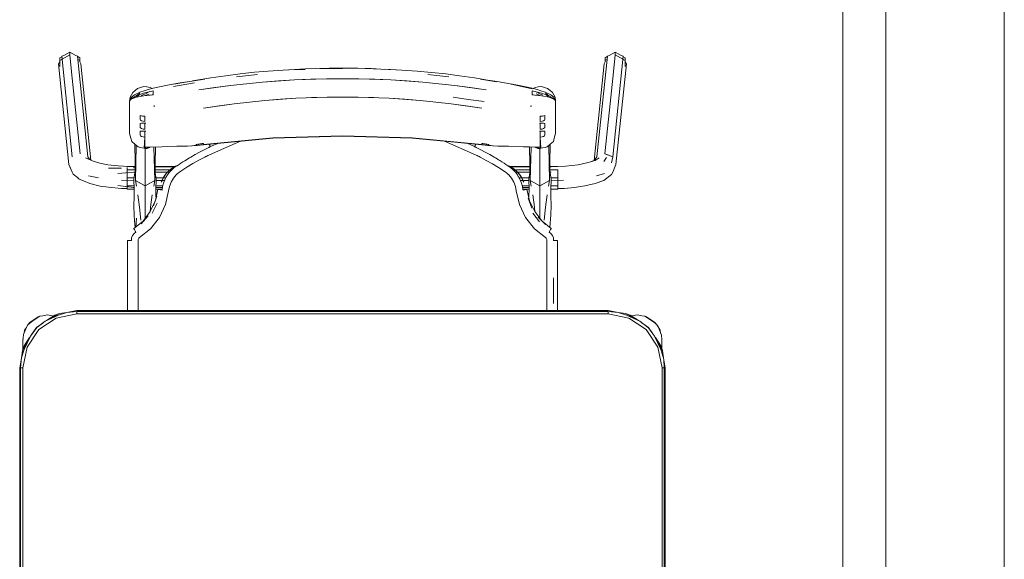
# Model space of a CAD drawing. Header units: millimetres. Extents: x 321 to 585, y -277 to 9.
# Tile 136 of 256: x 395.26 to 397.09, y -204.72 to -203.72. Entities that reach past the tile are written whole.
import ezdxf

# ---------------------------------------------------------------- set-up
doc = ezdxf.new("R2010")
doc.units = ezdxf.units.MM
doc.header["$MEASUREMENT"] = 0
for name, color, linetype, lineweight in [('IFC-Elemento de mobília-Contorno', 152, 'Continuous', 5), ('IFC-Laje-Contorno', 134, 'Continuous', 5), ('IFC-Viga-Contorno', 66, 'Continuous', 5)]:
    doc.layers.add(name, color=color, linetype=linetype, lineweight=lineweight)

msp = doc.modelspace()

# ---------------------------------------------------------------- linework, layer by layer
at = {"layer": 'IFC-Elemento de mobília-Contorno', "color": 7, "lineweight": 5}
for p, q in [((395.3322, -203.7911), (395.351, -203.7806)), ((395.3322, -203.7859), (395.3359, -203.7839)), ((395.3322, -203.7911), (395.3322, -203.7859)), ((395.3359, -203.7839), (395.3362, -203.7831)), ((395.3362, -203.7831), (395.34, -203.7816)), ((395.3362, -203.7831), (395.3556, -203.97)), ((395.34, -203.7816), (395.351, -203.7754)), ((395.351, -203.7806), (395.351, -203.7754)), ((395.351, -203.7754), (395.362, -203.7816)), ((395.351, -203.7806), (395.3512, -203.7807)), ((395.3512, -203.7807), (395.3557, -203.8239)), ((395.362, -203.7816), (395.3655, -203.7829)), ((395.3655, -203.7829), (395.3848, -203.9698)), ((395.3655, -203.7829), (395.3658, -203.7837)), ((395.3658, -203.7837), (395.3699, -203.7859)), ((395.3661, -203.789), (395.3699, -203.7911)), ((395.3699, -203.7932), (395.3699, -203.7859)), ((395.3699, -203.7911), (395.3699, -203.7859)), ((396.3309, -203.9698), (396.3503, -203.7829)), ((396.3459, -203.7859), (396.3499, -203.7837)), ((396.3459, -203.7911), (396.3459, -203.7859)), ((396.3459, -203.7911), (396.3496, -203.789)), ((396.3499, -203.7837), (396.3503, -203.7829)), ((396.3503, -203.7829), (396.3537, -203.7816)), ((396.3537, -203.7816), (396.3647, -203.7754)), ((396.3601, -203.8239), (396.3645, -203.7807)), ((396.3602, -203.97), (396.3795, -203.7831)), ((396.3645, -203.7807), (396.3647, -203.7806)), ((396.3647, -203.7806), (396.3647, -203.7754)), ((396.3647, -203.7754), (396.3758, -203.7816)), ((396.3647, -203.7806), (396.3836, -203.7911)), ((396.3758, -203.7816), (396.3795, -203.7831)), ((396.3795, -203.7831), (396.3798, -203.7839)), ((396.3798, -203.7839), (396.3836, -203.7859)), ((396.3836, -203.7926), (396.3836, -203.7859)), ((396.3836, -203.7911), (396.3836, -203.7859)), ((395.3302, -203.7973), (395.3322, -203.7926)), ((395.3302, -203.7973), (395.3495, -203.9842)), ((395.3322, -203.802), (395.3322, -203.7911)), ((395.3699, -203.7932), (395.3699, -203.7911)), ((395.3699, -203.7932), (395.3715, -203.7971)), ((395.3715, -203.7971), (395.3901, -203.9761)), ((395.7478, -203.8086), (395.7892, -203.8062)), ((395.7589, -203.8085), (395.7886, -203.8076)), ((395.7892, -203.8062), (395.8082, -203.8057)), ((395.8082, -203.8057), (395.833, -203.805)), ((395.816, -203.8057), (395.8581, -203.8057)), ((395.833, -203.805), (395.8581, -203.8049)), ((395.8581, -203.8049), (395.8863, -203.8051)), ((395.8863, -203.8051), (395.9118, -203.8057)), ((395.9002, -203.8057), (395.929, -203.8067)), ((395.9118, -203.8057), (395.929, -203.8067)), ((395.929, -203.8067), (395.9572, -203.8085)), ((395.9365, -203.8072), (395.9684, -203.8086)), ((396.3256, -203.9764), (396.3442, -203.7971)), ((396.3442, -203.7971), (396.3459, -203.7932)), ((396.3459, -203.7932), (396.3459, -203.7911)), ((396.3662, -203.9842), (396.3856, -203.7973)), ((396.3836, -203.802), (396.3836, -203.7911)), ((396.3836, -203.7926), (396.3856, -203.7973)), ((395.3557, -203.8239), (395.3605, -203.8706)), ((395.5732, -203.8298), (395.6018, -203.8253)), ((395.5793, -203.8288), (395.6131, -203.8232)), ((395.6131, -203.8232), (395.6409, -203.8191)), ((395.6409, -203.8191), (395.6676, -203.8157)), ((395.6606, -203.8212), (395.6999, -203.817)), ((395.6676, -203.8157), (395.6944, -203.8128)), ((395.6944, -203.8128), (395.7195, -203.8107)), ((395.7195, -203.8107), (395.7478, -203.8086)), ((395.7685, -203.8268), (395.8282, -203.8247)), ((395.7685, -203.8268), (395.7983, -203.8257)), ((395.7983, -203.8257), (395.8282, -203.8247)), ((395.8282, -203.8247), (395.888, -203.8247)), ((395.888, -203.8247), (395.9477, -203.8268)), ((395.888, -203.8247), (395.9178, -203.8257)), ((395.9178, -203.8257), (395.9477, -203.8268)), ((395.9684, -203.8086), (395.9967, -203.8107)), ((395.9967, -203.8107), (396.0233, -203.813)), ((396.0163, -203.817), (396.0556, -203.8212)), ((396.0233, -203.813), (396.05, -203.8159)), ((396.05, -203.8159), (396.0752, -203.8191)), ((396.0752, -203.8191), (396.103, -203.8232)), ((396.103, -203.8232), (396.1242, -203.8267)), ((396.1143, -203.8253), (396.144, -203.8307)), ((396.1143, -203.8253), (396.1454, -203.8297)), ((396.3552, -203.8706), (396.3601, -203.8239)), ((395.4726, -203.8465), (395.4771, -203.8427)), ((395.4771, -203.8427), (395.4827, -203.841)), ((395.4827, -203.841), (395.4884, -203.8394)), ((395.4884, -203.8394), (395.4943, -203.8401)), ((395.4943, -203.8401), (395.5002, -203.8408)), ((395.4966, -203.8448), (395.5057, -203.8425)), ((395.5002, -203.8408), (395.5039, -203.8429)), ((395.5057, -203.8425), (395.5326, -203.837)), ((395.5326, -203.837), (395.5563, -203.8324)), ((395.544, -203.8393), (395.5826, -203.8324)), ((395.5446, -203.8349), (395.5732, -203.8298)), ((395.5563, -203.8324), (395.5732, -203.8298)), ((395.591, -203.8454), (395.6497, -203.8371)), ((395.591, -203.8454), (395.6209, -203.8412)), ((395.6209, -203.8412), (395.6497, -203.8371)), ((395.6497, -203.8371), (395.7089, -203.8309)), ((395.6497, -203.8371), (395.6793, -203.834)), ((395.6793, -203.834), (395.7089, -203.8309)), ((395.7089, -203.8309), (395.7685, -203.8268)), ((395.7089, -203.8309), (395.7387, -203.8288)), ((395.7387, -203.8288), (395.7685, -203.8268)), ((395.9477, -203.8268), (396.0072, -203.8309)), ((395.9477, -203.8268), (395.9774, -203.8288)), ((395.9774, -203.8288), (396.0072, -203.8309)), ((396.0072, -203.8309), (396.0664, -203.8371)), ((396.0072, -203.8309), (396.0368, -203.834)), ((396.0368, -203.834), (396.0664, -203.8371)), ((396.0664, -203.8371), (396.1252, -203.8454)), ((396.0664, -203.8371), (396.0953, -203.8412)), ((396.0953, -203.8412), (396.1252, -203.8454)), ((396.1454, -203.8297), (396.1629, -203.8331)), ((396.1629, -203.8331), (396.1867, -203.8375)), ((396.1715, -203.8349), (396.2107, -203.8433)), ((396.1867, -203.8375), (396.2105, -203.8425)), ((396.2105, -203.8425), (396.2195, -203.8448)), ((396.2123, -203.8429), (396.216, -203.8408)), ((396.216, -203.8408), (396.2219, -203.8401)), ((396.2219, -203.8401), (396.2278, -203.8394)), ((396.2278, -203.8394), (396.2334, -203.8411)), ((396.2334, -203.8411), (396.2391, -203.8427)), ((396.2391, -203.8427), (396.2436, -203.8465)), ((395.4621, -203.8662), (395.4632, -203.8591)), ((395.4621, -203.8662), (395.4651, -203.8593)), ((395.4621, -203.8662), (395.4652, -203.8617)), ((395.4632, -203.8591), (395.4656, -203.8547)), ((395.4638, -203.8641), (395.4652, -203.8624)), ((395.4651, -203.8593), (395.4712, -203.8547)), ((395.4652, -203.8617), (395.4745, -203.8565)), ((395.4652, -203.8624), (395.4743, -203.859)), ((395.4656, -203.8547), (395.468, -203.8503)), ((395.4664, -203.861), (395.4694, -203.8608)), ((395.468, -203.8503), (395.4726, -203.8465)), ((395.4707, -203.8603), (395.4723, -203.858)), ((395.4712, -203.8547), (395.4814, -203.8498)), ((395.4743, -203.859), (395.4884, -203.8564)), ((395.4745, -203.8565), (395.481, -203.8514)), ((395.4745, -203.8565), (395.4882, -203.8515)), ((395.4752, -203.8588), (395.476, -203.8578)), ((395.476, -203.8578), (395.4799, -203.8546)), ((395.4814, -203.8498), (395.4895, -203.8471)), ((395.4836, -203.8572), (395.4858, -203.8552)), ((395.4858, -203.8552), (395.4928, -203.852)), ((395.4882, -203.8515), (395.5057, -203.847)), ((395.4884, -203.8564), (395.5057, -203.8548)), ((395.4895, -203.8471), (395.4966, -203.8448)), ((395.4913, -203.8561), (395.4984, -203.8532)), ((395.4928, -203.852), (395.4997, -203.8486)), ((395.5022, -203.8551), (395.5057, -203.8541)), ((395.5043, -203.8545), (395.5051, -203.8548)), ((395.5057, -203.849), (395.5057, -203.847)), ((395.5057, -203.8509), (395.5057, -203.849)), ((395.5057, -203.8528), (395.5057, -203.8509)), ((395.5057, -203.8548), (395.5057, -203.8528)), ((395.7136, -203.865), (395.7713, -203.8609)), ((395.7425, -203.8629), (395.7713, -203.8609)), ((395.7713, -203.8609), (395.8291, -203.8588)), ((395.8002, -203.8598), (395.8291, -203.8588)), ((395.8291, -203.8588), (395.887, -203.8588)), ((395.887, -203.8588), (395.9449, -203.8609)), ((395.887, -203.8588), (395.9159, -203.8598)), ((395.9449, -203.8609), (396.0025, -203.865)), ((395.9449, -203.8609), (395.9737, -203.8629)), ((396.0633, -203.8591), (396.0917, -203.8631)), ((396.0633, -203.8591), (396.0914, -203.8631)), ((396.2104, -203.849), (396.2104, -203.847)), ((396.2104, -203.847), (396.2279, -203.8515)), ((396.2104, -203.8509), (396.2104, -203.849)), ((396.2104, -203.8528), (396.2104, -203.8509)), ((396.2104, -203.8548), (396.2104, -203.8528)), ((396.2104, -203.8541), (396.2139, -203.8551)), ((396.2104, -203.8548), (396.2278, -203.8564)), ((396.2107, -203.8548), (396.2116, -203.8544)), ((396.2165, -203.8486), (396.2234, -203.8521)), ((396.2177, -203.8531), (396.2248, -203.8561)), ((396.2195, -203.8448), (396.2266, -203.8471)), ((396.2234, -203.8521), (396.2303, -203.8552)), ((396.2266, -203.8471), (396.2347, -203.8498)), ((396.2278, -203.8564), (396.2418, -203.859)), ((396.2279, -203.8515), (396.2417, -203.8565)), ((396.2347, -203.8498), (396.2449, -203.8547)), ((396.2352, -203.8514), (396.2417, -203.8565)), ((396.2356, -203.8543), (396.24, -203.8578)), ((396.24, -203.8578), (396.2407, -203.8588)), ((396.2417, -203.8565), (396.2509, -203.8617)), ((396.2418, -203.859), (396.2509, -203.8624)), ((396.2436, -203.8465), (396.2481, -203.8503)), ((396.2436, -203.858), (396.245, -203.8601)), ((396.2449, -203.8547), (396.2508, -203.8591)), ((396.2469, -203.8609), (396.2496, -203.861)), ((396.2481, -203.8503), (396.2505, -203.8546)), ((396.2505, -203.8546), (396.2529, -203.8589)), ((396.2508, -203.8591), (396.2541, -203.8661)), ((396.2509, -203.8617), (396.2541, -203.8661)), ((396.2509, -203.8624), (396.2524, -203.8641)), ((396.2529, -203.8589), (396.2541, -203.8661)), ((395.3605, -203.8706), (395.3654, -203.9173)), ((395.4621, -203.8662), (395.4638, -203.8641)), ((395.4621, -203.8812), (395.4621, -203.8662)), ((395.5076, -203.8747), (395.5078, -203.8757)), ((395.5076, -203.8747), (395.508, -203.8769)), ((395.5078, -203.8757), (395.508, -203.8769)), ((395.5994, -203.8792), (395.6563, -203.8711)), ((395.5994, -203.8792), (395.6286, -203.8751)), ((395.6286, -203.8751), (395.6563, -203.8711)), ((395.6563, -203.8711), (395.7136, -203.865)), ((395.6563, -203.8711), (395.685, -203.868)), ((395.685, -203.868), (395.7136, -203.865)), ((395.7136, -203.865), (395.7425, -203.8629)), ((395.9737, -203.8629), (396.0025, -203.865)), ((396.0025, -203.865), (396.0312, -203.8681)), ((396.0312, -203.8681), (396.0598, -203.8711)), ((396.0598, -203.8711), (396.1167, -203.8792)), ((396.0598, -203.8711), (396.0875, -203.8751)), ((396.0875, -203.8751), (396.1167, -203.8792)), ((396.0914, -203.8631), (396.1211, -203.8673)), ((396.0917, -203.8631), (396.1211, -203.8673)), ((396.2081, -203.8769), (396.2085, -203.8747)), ((396.2081, -203.8769), (396.2083, -203.8757)), ((396.2083, -203.8757), (396.2085, -203.8747)), ((396.2524, -203.8641), (396.2541, -203.8661)), ((396.2541, -203.8812), (396.2541, -203.8661)), ((396.3504, -203.9173), (396.3552, -203.8706)), ((395.4621, -203.8962), (395.4621, -203.8812)), ((395.4621, -203.9113), (395.4621, -203.8962)), ((395.4821, -203.893), (395.4841, -203.8936)), ((395.4821, -203.8949), (395.4821, -203.893)), ((395.4821, -203.8969), (395.4821, -203.8949)), ((395.4821, -203.8988), (395.4821, -203.8969)), ((395.4821, -203.9007), (395.4821, -203.8988)), ((395.4841, -203.8936), (395.4863, -203.894)), ((395.4863, -203.894), (395.4884, -203.8943)), ((395.4884, -203.8943), (395.4905, -203.8944)), ((395.4905, -203.8968), (395.4905, -203.8944)), ((395.4905, -203.8992), (395.4905, -203.8968)), ((395.4905, -203.9017), (395.4905, -203.8992)), ((396.2256, -203.8944), (396.2277, -203.8943)), ((396.2256, -203.8968), (396.2256, -203.8944)), ((396.2256, -203.8992), (396.2256, -203.8968)), ((396.2256, -203.9017), (396.2256, -203.8992)), ((396.2277, -203.8943), (396.2299, -203.894)), ((396.2299, -203.894), (396.232, -203.8936)), ((396.232, -203.8936), (396.2341, -203.893)), ((396.2341, -203.8949), (396.2341, -203.893)), ((396.2341, -203.8969), (396.2341, -203.8949)), ((396.2341, -203.8988), (396.2341, -203.8969)), ((396.2341, -203.9007), (396.2341, -203.8988)), ((396.2541, -203.8962), (396.2541, -203.8812)), ((396.2541, -203.9112), (396.2541, -203.8962)), ((395.3654, -203.9173), (395.3702, -203.9641)), ((395.4621, -203.9263), (395.4621, -203.9113)), ((395.4821, -203.9007), (395.4827, -203.9016)), ((395.4821, -203.9082), (395.4827, -203.9077)), ((395.4821, -203.91), (395.4821, -203.9082)), ((395.4821, -203.9117), (395.4821, -203.91)), ((395.4821, -203.9135), (395.4821, -203.9117)), ((395.4821, -203.9153), (395.4821, -203.9135)), ((395.4821, -203.9153), (395.4827, -203.9162)), ((395.4827, -203.9016), (395.4845, -203.9027)), ((395.4827, -203.9077), (395.4845, -203.9075)), ((395.4827, -203.9162), (395.4845, -203.9173)), ((395.4845, -203.9027), (395.4872, -203.9036)), ((395.4845, -203.9075), (395.4872, -203.9075)), ((395.4845, -203.9173), (395.4872, -203.9182)), ((395.4872, -203.9036), (395.4905, -203.9041)), ((395.4872, -203.9075), (395.4905, -203.9075)), ((395.4905, -203.9041), (395.4905, -203.9017)), ((395.4905, -203.9103), (395.4905, -203.9075)), ((395.4905, -203.9131), (395.4905, -203.9103)), ((395.4905, -203.9159), (395.4905, -203.9131)), ((395.4905, -203.9187), (395.4905, -203.9159)), ((395.4909, -203.9075), (395.4921, -203.9075)), ((395.4909, -203.9075), (395.4921, -203.9075)), ((395.4913, -203.9075), (395.4921, -203.9075)), ((395.4917, -203.9075), (395.4921, -203.9075)), ((396.2241, -203.9075), (396.2249, -203.9075)), ((396.2241, -203.9075), (396.2244, -203.9075)), ((396.2241, -203.9075), (396.2252, -203.9075)), ((396.2241, -203.9075), (396.2249, -203.9075)), ((396.2256, -203.9041), (396.2256, -203.9017)), ((396.2256, -203.9041), (396.229, -203.9036)), ((396.2256, -203.9103), (396.2256, -203.9075)), ((396.2256, -203.9075), (396.229, -203.9075)), ((396.2256, -203.9131), (396.2256, -203.9103)), ((396.2256, -203.9159), (396.2256, -203.9131)), ((396.2256, -203.9187), (396.2256, -203.9159)), ((396.229, -203.9036), (396.2317, -203.9027)), ((396.229, -203.9075), (396.2317, -203.9075)), ((396.229, -203.9182), (396.2317, -203.9173)), ((396.2317, -203.9027), (396.2334, -203.9016)), ((396.2317, -203.9075), (396.2334, -203.9077)), ((396.2317, -203.9173), (396.2334, -203.9162)), ((396.2334, -203.9016), (396.2341, -203.9007)), ((396.2334, -203.9077), (396.2341, -203.9082)), ((396.2334, -203.9162), (396.2341, -203.9153)), ((396.2341, -203.91), (396.2341, -203.9082)), ((396.2341, -203.9117), (396.2341, -203.91)), ((396.2341, -203.9135), (396.2341, -203.9117)), ((396.2341, -203.9153), (396.2341, -203.9135)), ((396.2541, -203.9263), (396.2541, -203.9112)), ((396.3455, -203.9641), (396.3504, -203.9173)), ((395.4621, -203.9263), (395.4646, -203.9349)), ((395.4646, -203.9349), (395.4664, -203.9411)), ((395.4821, -203.9228), (395.4827, -203.9222)), ((395.4821, -203.9245), (395.4821, -203.9228)), ((395.4821, -203.9263), (395.4821, -203.9245)), ((395.4821, -203.9281), (395.4821, -203.9263)), ((395.4821, -203.9298), (395.4821, -203.9281)), ((395.4821, -203.9298), (395.4827, -203.9307)), ((395.4827, -203.9222), (395.4845, -203.9221)), ((395.4827, -203.9307), (395.4845, -203.9318)), ((395.4845, -203.9221), (395.4872, -203.9221)), ((395.4845, -203.9318), (395.4872, -203.9328)), ((395.4872, -203.9182), (395.4905, -203.9187)), ((395.4872, -203.9221), (395.4905, -203.9221)), ((395.4872, -203.9328), (395.4905, -203.9332)), ((395.4895, -203.9536), (395.4905, -203.9332)), ((395.4905, -203.9249), (395.4905, -203.9221)), ((395.4905, -203.9276), (395.4905, -203.9249)), ((395.4905, -203.9304), (395.4905, -203.9276)), ((395.4905, -203.9332), (395.4905, -203.9304)), ((395.4905, -203.9516), (395.4905, -203.9332)), ((395.4909, -203.922), (395.491, -203.922)), ((395.4913, -203.922), (395.4921, -203.922)), ((395.4913, -203.922), (395.4921, -203.922)), ((395.4917, -203.922), (395.4921, -203.922)), ((395.5994, -203.9468), (395.7285, -203.9348)), ((395.6639, -203.9412), (395.7285, -203.9352)), ((395.7285, -203.9348), (395.8581, -203.9307)), ((395.7285, -203.9352), (395.7933, -203.9332)), ((395.7933, -203.9332), (395.8581, -203.9312)), ((395.8581, -203.9307), (395.9877, -203.9348)), ((395.8581, -203.9312), (395.9229, -203.9332)), ((395.9229, -203.9332), (395.9877, -203.9352)), ((395.9877, -203.9348), (396.1167, -203.9468)), ((395.9877, -203.9352), (396.0666, -203.9426)), ((396.2241, -203.922), (396.2244, -203.922)), ((396.2241, -203.922), (396.2249, -203.922)), ((396.2241, -203.922), (396.2248, -203.922)), ((396.2256, -203.9187), (396.229, -203.9182)), ((396.2256, -203.9249), (396.2256, -203.9221)), ((396.2256, -203.9221), (396.229, -203.9221)), ((396.2256, -203.9276), (396.2256, -203.9249)), ((396.2256, -203.9304), (396.2256, -203.9276)), ((396.2256, -203.9332), (396.2256, -203.9304)), ((396.2256, -203.9332), (396.229, -203.9328)), ((396.2256, -203.9516), (396.2256, -203.9332)), ((396.2256, -203.9332), (396.2266, -203.9536)), ((396.229, -203.9221), (396.2317, -203.9221)), ((396.229, -203.9328), (396.2317, -203.9318)), ((396.2317, -203.9221), (396.2334, -203.9222)), ((396.2317, -203.9318), (396.2334, -203.9307)), ((396.2334, -203.9222), (396.2341, -203.9228)), ((396.2334, -203.9307), (396.2341, -203.9298)), ((396.2341, -203.9245), (396.2341, -203.9228)), ((396.2341, -203.9263), (396.2341, -203.9245)), ((396.2341, -203.9281), (396.2341, -203.9263)), ((396.2341, -203.9298), (396.2341, -203.9281)), ((396.2498, -203.9411), (396.2516, -203.9349)), ((396.2516, -203.9349), (396.2541, -203.9263)), ((395.4664, -203.9411), (395.4722, -203.9463)), ((395.4716, -203.9458), (395.4729, -204.0138)), ((395.4722, -203.9463), (395.478, -203.9515)), ((395.4729, -204.0138), (395.4746, -203.9485)), ((395.478, -203.9515), (395.4818, -203.9522)), ((395.4818, -203.9522), (395.4857, -203.9529)), ((395.4857, -203.9529), (395.4895, -203.9536)), ((395.4895, -203.9536), (395.4905, -203.9538)), ((395.4905, -203.9516), (395.4943, -203.952)), ((395.4905, -203.9516), (395.4915, -203.9517)), ((395.4905, -203.9538), (395.4915, -203.954)), ((395.4909, -203.9567), (395.4909, -203.9539)), ((395.4915, -203.9517), (395.4924, -203.9518)), ((395.4915, -203.954), (395.4924, -203.9542)), ((395.4924, -203.9518), (395.4933, -203.9519)), ((395.4924, -203.9542), (395.4934, -203.9544)), ((395.4933, -203.9519), (395.4943, -203.952)), ((395.4934, -203.9544), (395.4942, -203.9541)), ((395.4942, -203.9541), (395.495, -203.9538)), ((395.4943, -203.952), (395.498, -203.9519)), ((395.4943, -203.952), (395.4952, -203.952)), ((395.495, -203.9538), (395.4953, -203.9536)), ((395.4952, -203.952), (395.4957, -203.952)), ((395.4953, -203.9536), (395.4957, -203.9535)), ((395.4957, -203.952), (395.4961, -203.952)), ((395.4957, -203.9535), (395.4961, -203.9533)), ((395.4961, -203.952), (395.4966, -203.952)), ((395.4961, -203.9533), (395.4965, -203.9532)), ((395.4965, -203.9532), (395.4969, -203.9531)), ((395.4966, -203.952), (395.497, -203.952)), ((395.4969, -203.9531), (395.4973, -203.9529)), ((395.497, -203.952), (395.4975, -203.952)), ((395.4973, -203.9529), (395.4977, -203.9528)), ((395.4977, -203.9528), (395.498, -203.9526)), ((395.498, -203.9519), (395.5218, -203.9513)), ((395.498, -203.9526), (395.4984, -203.9525)), ((395.4984, -203.9525), (395.4988, -203.9523)), ((395.4988, -203.9523), (395.4992, -203.9522)), ((395.4992, -203.9522), (395.4996, -203.952)), ((395.4996, -203.952), (395.4998, -203.9519)), ((395.5072, -203.9517), (395.5088, -204.0138)), ((395.5088, -204.0138), (395.51, -203.9516)), ((395.5218, -203.9513), (395.5499, -203.9501)), ((395.5499, -203.9501), (395.5529, -203.9498)), ((395.5529, -203.9498), (395.557, -203.95)), ((395.557, -203.95), (395.5611, -203.95)), ((395.5611, -203.95), (395.5653, -203.95)), ((395.5653, -203.95), (395.5696, -203.95)), ((395.5695, -203.9501), (395.5879, -203.9486)), ((395.5695, -203.95), (395.5695, -203.9501)), ((395.5695, -203.9501), (395.5696, -203.95)), ((395.5779, -203.9492), (395.5861, -203.9482)), ((395.5779, -203.9492), (395.5862, -203.9484)), ((395.5861, -203.9476), (395.5865, -203.9471)), ((395.5861, -203.9477), (395.5861, -203.9476)), ((395.5861, -203.9479), (395.5861, -203.9477)), ((395.5861, -203.948), (395.5861, -203.9479)), ((395.5861, -203.9482), (395.5861, -203.948)), ((395.5862, -203.9484), (395.5868, -203.9486)), ((395.5865, -203.9471), (395.5875, -203.9467)), ((395.5868, -203.9486), (395.5879, -203.9486)), ((395.5875, -203.9467), (395.5892, -203.9462)), ((395.5879, -203.9486), (395.5894, -203.9484)), ((395.5892, -203.9462), (395.5911, -203.946)), ((395.5894, -203.9484), (395.5911, -203.9483)), ((395.5911, -203.946), (395.5932, -203.9457)), ((395.5911, -203.9483), (395.5931, -203.948)), ((395.5931, -203.948), (395.5952, -203.9478)), ((395.5932, -203.9457), (395.5952, -203.9455)), ((395.5952, -203.9455), (395.5973, -203.9452)), ((395.5952, -203.9478), (395.5973, -203.9475)), ((395.5973, -203.9452), (395.5994, -203.945)), ((395.5973, -203.9475), (395.5994, -203.9473)), ((395.5989, -203.945), (395.5994, -203.9473)), ((395.5989, -203.945), (395.5994, -203.9473)), ((395.5994, -203.9473), (395.6639, -203.9412)), ((395.5994, -203.9454), (395.5994, -203.945)), ((395.5994, -203.9459), (395.5994, -203.9454)), ((395.5994, -203.9464), (395.5994, -203.9459)), ((395.5994, -203.9468), (395.5994, -203.9464)), ((395.6007, -203.9568), (395.6092, -203.9526)), ((395.6092, -203.9526), (395.61, -203.9521)), ((395.6092, -203.9666), (395.6386, -203.9537)), ((395.6097, -203.9463), (395.61, -203.9469)), ((395.61, -203.9469), (395.6112, -203.9493)), ((395.61, -203.9521), (395.6108, -203.9517)), ((395.6101, -203.9463), (395.6112, -203.9483)), ((395.6108, -203.9517), (395.6116, -203.9513)), ((395.6112, -203.9483), (395.6125, -203.9509)), ((395.6112, -203.9493), (395.6116, -203.9491)), ((395.6112, -203.9493), (395.6116, -203.9491)), ((395.6112, -203.9493), (395.6121, -203.9511)), ((395.6116, -203.9513), (395.6125, -203.9509)), ((395.6125, -203.9509), (395.626, -203.9448)), ((395.6125, -203.9509), (395.6259, -203.9448)), ((395.6386, -203.9537), (395.6681, -203.9409)), ((395.6681, -203.9409), (395.6684, -203.9408)), ((396.0472, -203.9408), (396.1066, -203.9666)), ((396.0666, -203.9426), (396.1168, -203.9473)), ((396.0897, -203.9447), (396.1033, -203.9509)), ((396.0897, -203.9447), (396.1033, -203.9509)), ((396.1033, -203.9509), (396.1046, -203.9483)), ((396.1033, -203.9509), (396.1041, -203.9513)), ((396.1036, -203.9511), (396.1046, -203.9493)), ((396.1041, -203.9513), (396.1049, -203.9517)), ((396.1042, -203.9491), (396.1046, -203.9493)), ((396.1042, -203.9491), (396.1046, -203.9493)), ((396.1046, -203.9483), (396.1056, -203.9462)), ((396.1046, -203.9493), (396.1058, -203.9469)), ((396.1049, -203.9517), (396.1058, -203.9521)), ((396.1058, -203.9469), (396.106, -203.9463)), ((396.1058, -203.9521), (396.1066, -203.9526)), ((396.1066, -203.9526), (396.115, -203.9568)), ((396.1167, -203.9454), (396.1167, -203.945)), ((396.1167, -203.945), (396.1188, -203.9452)), ((396.1167, -203.9459), (396.1167, -203.9454)), ((396.1167, -203.9464), (396.1167, -203.9459)), ((396.1167, -203.9468), (396.1167, -203.9464)), ((396.1168, -203.9473), (396.1189, -203.9475)), ((396.1188, -203.9452), (396.1209, -203.9455)), ((396.1189, -203.9475), (396.1209, -203.9478)), ((396.1209, -203.9455), (396.123, -203.9457)), ((396.1209, -203.9478), (396.123, -203.948)), ((396.123, -203.9457), (396.1251, -203.946)), ((396.123, -203.948), (396.1251, -203.9483)), ((396.1251, -203.946), (396.127, -203.9462)), ((396.1251, -203.9483), (396.1267, -203.9484)), ((396.1267, -203.9484), (396.1282, -203.9486)), ((396.127, -203.9462), (396.1286, -203.9467)), ((396.1282, -203.9486), (396.1467, -203.9501)), ((396.1282, -203.9486), (396.1293, -203.9486)), ((396.1286, -203.9467), (396.1297, -203.9471)), ((396.1293, -203.9486), (396.13, -203.9484)), ((396.1297, -203.9471), (396.1301, -203.9476)), ((396.13, -203.9484), (396.1382, -203.9492)), ((396.1301, -203.9477), (396.1301, -203.9476)), ((396.1301, -203.9479), (396.1301, -203.9477)), ((396.1301, -203.948), (396.1301, -203.9479)), ((396.1301, -203.9482), (396.1301, -203.948)), ((396.1301, -203.9482), (396.1382, -203.9492)), ((396.1465, -203.95), (396.1467, -203.9501)), ((396.1465, -203.95), (396.1508, -203.95)), ((396.1467, -203.9501), (396.1467, -203.95)), ((396.1508, -203.95), (396.155, -203.95)), ((396.155, -203.95), (396.1592, -203.95)), ((396.1592, -203.95), (396.1632, -203.9498)), ((396.1632, -203.9498), (396.1662, -203.9501)), ((396.1662, -203.9501), (396.1944, -203.9513)), ((396.1944, -203.9513), (396.2143, -203.9517)), ((396.1944, -203.9513), (396.2056, -203.9514)), ((396.1944, -203.9513), (396.2256, -203.9516)), ((396.2056, -203.9514), (396.2057, -203.9514)), ((396.2056, -203.9514), (396.2256, -203.9516)), ((396.2056, -203.9514), (396.2213, -203.952)), ((396.2057, -203.9515), (396.2069, -204.0138)), ((396.2069, -204.0138), (396.2085, -203.9516)), ((396.2159, -203.9518), (396.216, -203.9518)), ((396.216, -203.9518), (396.2165, -203.952)), ((396.2163, -203.9518), (396.2165, -203.952)), ((396.2165, -203.9518), (396.2165, -203.952)), ((396.2165, -203.952), (396.2169, -203.9522)), ((396.2166, -203.9518), (396.2169, -203.9522)), ((396.2168, -203.9518), (396.2169, -203.9522)), ((396.2168, -203.9518), (396.2173, -203.9523)), ((396.2169, -203.9522), (396.2173, -203.9523)), ((396.2173, -203.9523), (396.2173, -203.9519)), ((396.2173, -203.9523), (396.2177, -203.9525)), ((396.2177, -203.9525), (396.2181, -203.9526)), ((396.2179, -203.9519), (396.2185, -203.9528)), ((396.2181, -203.9526), (396.2185, -203.9528)), ((396.2185, -203.9519), (396.2185, -203.9528)), ((396.2185, -203.9528), (396.2189, -203.9529)), ((396.2189, -203.9529), (396.2193, -203.9531)), ((396.2193, -203.9531), (396.2196, -203.9532)), ((396.2196, -203.9532), (396.22, -203.9533)), ((396.22, -203.9533), (396.2204, -203.9535)), ((396.2204, -203.9535), (396.2208, -203.9536)), ((396.2205, -203.952), (396.2208, -203.952)), ((396.2208, -203.952), (396.2213, -203.952)), ((396.2208, -203.9536), (396.2212, -203.9538)), ((396.2212, -203.9538), (396.2216, -203.9539)), ((396.2213, -203.952), (396.2235, -203.9519)), ((396.2213, -203.952), (396.2219, -203.952)), ((396.2216, -203.9539), (396.222, -203.9541)), ((396.2219, -203.952), (396.2224, -203.9519)), ((396.222, -203.9541), (396.2224, -203.9542)), ((396.2224, -203.9519), (396.2229, -203.9519)), ((396.2224, -203.9542), (396.2227, -203.9544)), ((396.2229, -203.9519), (396.2235, -203.9519)), ((396.2232, -203.9543), (396.2237, -203.9542)), ((396.2235, -203.9519), (396.2256, -203.9516)), ((396.2235, -203.9519), (396.224, -203.9518)), ((396.2237, -203.9542), (396.2247, -203.954)), ((396.224, -203.9518), (396.2245, -203.9517)), ((396.2245, -203.9517), (396.2256, -203.9516)), ((396.2247, -203.954), (396.2256, -203.9538)), ((396.2249, -203.9567), (396.2249, -203.954)), ((396.2256, -203.9538), (396.2266, -203.9536)), ((396.2266, -203.9536), (396.2305, -203.9529)), ((396.2305, -203.9529), (396.2343, -203.9522)), ((396.2343, -203.9522), (396.2382, -203.9515)), ((396.2382, -203.9515), (396.244, -203.9463)), ((396.2412, -203.9488), (396.2428, -204.0138)), ((396.2428, -204.0138), (396.2441, -203.9462)), ((396.244, -203.9463), (396.2498, -203.9411)), ((395.38, -203.9714), (395.3944, -203.9781)), ((395.3848, -203.9698), (395.3884, -203.9751)), ((395.4909, -203.9903), (395.4909, -203.9567)), ((395.5705, -203.9736), (395.5732, -203.972)), ((395.5732, -203.972), (395.5759, -203.9704)), ((395.5759, -203.9704), (395.5841, -203.9657)), ((395.5841, -203.9657), (395.5924, -203.9612)), ((395.591, -203.9762), (395.6019, -203.9703)), ((395.5924, -203.9612), (395.6007, -203.9568)), ((395.6019, -203.9703), (395.6037, -203.9694)), ((395.6037, -203.9694), (395.6056, -203.9684)), ((395.6056, -203.9684), (395.6074, -203.9675)), ((395.6074, -203.9675), (395.6092, -203.9666)), ((396.1066, -203.9666), (396.1084, -203.9675)), ((396.1084, -203.9675), (396.1102, -203.9684)), ((396.1102, -203.9684), (396.112, -203.9694)), ((396.112, -203.9694), (396.1138, -203.9703)), ((396.1138, -203.9703), (396.1252, -203.9765)), ((396.115, -203.9568), (396.1233, -203.9612)), ((396.1233, -203.9612), (396.1316, -203.9657)), ((396.1316, -203.9657), (396.1398, -203.9704)), ((396.1398, -203.9704), (396.1425, -203.972)), ((396.1425, -203.972), (396.1452, -203.9736)), ((396.2227, -203.9544), (396.2232, -203.9543)), ((396.2249, -203.9903), (396.2249, -203.9567)), ((396.3257, -203.9764), (396.3309, -203.9698)), ((396.3277, -203.9764), (396.3352, -203.972)), ((396.3438, -203.9787), (396.3486, -203.9709)), ((396.3455, -203.9641), (396.3602, -203.97)), ((396.3455, -203.9641), (396.3529, -203.967)), ((396.3582, -203.9807), (396.3602, -203.97)), ((395.3495, -203.9842), (395.3524, -203.9901)), ((395.3495, -203.9842), (395.3556, -203.9983)), ((395.3855, -203.9729), (395.3892, -203.9757)), ((395.3944, -203.9781), (395.4066, -203.9818)), ((395.4066, -203.9818), (395.422, -203.9848)), ((395.422, -203.9848), (395.441, -203.9868)), ((395.4227, -203.9912), (395.4468, -203.9906)), ((395.441, -203.9868), (395.4702, -203.9887)), ((395.4579, -203.9879), (395.4579, -203.9877)), ((395.4579, -203.9877), (395.4724, -203.9877)), ((395.4579, -203.994), (395.4579, -203.9898)), ((395.4702, -203.9908), (395.4702, -203.9887)), ((395.4702, -203.9887), (395.4725, -203.9887)), ((395.4909, -204.0239), (395.4909, -203.9903)), ((395.5093, -203.9877), (395.5468, -203.9877)), ((395.5093, -203.9887), (395.5451, -203.9887)), ((395.5395, -203.9923), (395.5443, -203.9892)), ((395.5406, -203.9914), (395.5443, -203.9892)), ((395.5408, -203.994), (395.5453, -203.9899)), ((395.5436, -203.9896), (395.5446, -203.989)), ((395.5443, -203.9892), (395.5505, -203.9862)), ((395.5443, -203.9892), (395.5475, -203.9873)), ((395.5453, -203.9899), (395.5503, -203.9863)), ((395.5453, -203.9887), (395.547, -203.9887)), ((395.5473, -203.9877), (395.5484, -203.9877)), ((395.5475, -203.9873), (395.5509, -203.9859)), ((395.5503, -203.9863), (395.554, -203.9839)), ((395.554, -203.9839), (395.5577, -203.9816)), ((395.5571, -203.9967), (395.5686, -203.9893)), ((395.5577, -203.9816), (395.5614, -203.9793)), ((395.5614, -203.9793), (395.5651, -203.977)), ((395.5651, -203.977), (395.5678, -203.9753)), ((395.5678, -203.9753), (395.5705, -203.9736)), ((395.5686, -203.9893), (395.5799, -203.9825)), ((395.5799, -203.9825), (395.591, -203.9762)), ((396.1252, -203.9765), (396.1365, -203.9829)), ((396.1365, -203.9829), (396.1476, -203.9897)), ((396.1452, -203.9736), (396.1479, -203.9753)), ((396.1476, -203.9897), (396.1587, -203.9967)), ((396.1479, -203.9753), (396.1506, -203.9769)), ((396.1506, -203.9769), (396.1543, -203.9793)), ((396.1543, -203.9793), (396.1581, -203.9816)), ((396.1581, -203.9816), (396.1618, -203.9839)), ((396.1618, -203.9839), (396.1655, -203.9863)), ((396.1648, -203.9859), (396.1682, -203.9873)), ((396.1654, -203.9863), (396.1715, -203.9892)), ((396.1654, -203.9863), (396.1704, -203.9899)), ((396.1673, -203.9877), (396.1683, -203.9877)), ((396.1682, -203.9873), (396.1715, -203.9892)), ((396.1687, -203.9887), (396.1704, -203.9887)), ((396.1689, -203.9877), (396.2064, -203.9877)), ((396.1704, -203.9899), (396.175, -203.994)), ((396.1706, -203.9887), (396.2065, -203.9887)), ((396.1712, -203.9891), (396.1722, -203.9896)), ((396.1715, -203.9892), (396.1762, -203.9923)), ((396.1715, -203.9892), (396.1751, -203.9914)), ((396.2249, -204.0239), (396.2249, -203.9903)), ((396.2433, -203.9877), (396.2579, -203.9877)), ((396.2433, -203.9887), (396.2456, -203.9887)), ((396.2456, -203.9887), (396.2722, -203.987)), ((396.2579, -203.9879), (396.2579, -203.9877)), ((396.2722, -203.987), (396.2958, -203.9844)), ((396.2958, -203.9844), (396.3148, -203.9805)), ((396.3148, -203.9805), (396.3277, -203.9764)), ((396.3203, -203.9788), (396.3257, -203.9764)), ((396.3602, -203.9983), (396.3662, -203.9842)), ((396.3634, -203.9901), (396.3662, -203.9842)), ((395.3556, -203.9983), (395.3571, -204.0019)), ((395.3571, -204.0019), (395.3651, -204.0085)), ((395.3651, -204.0085), (395.3687, -204.0112)), ((395.3859, -204.0053), (395.4041, -204.009)), ((395.4404, -204.0011), (395.4702, -203.9982)), ((395.4579, -203.994), (395.4726, -203.994)), ((395.4579, -204.0089), (395.4579, -203.994)), ((395.4579, -204.0089), (395.4706, -204.0089)), ((395.4579, -204.0237), (395.4579, -204.0089)), ((395.4702, -204.0114), (395.4726, -203.9957)), ((395.4702, -203.9982), (395.4722, -203.9982)), ((395.5091, -203.9957), (395.5116, -204.0114)), ((395.5092, -203.994), (395.5374, -203.994)), ((395.5095, -203.9982), (395.5327, -203.9982)), ((395.5112, -204.0089), (395.5247, -204.0089)), ((395.524, -204.0103), (395.5258, -204.0071)), ((395.5244, -204.0095), (395.5258, -204.0071)), ((395.5248, -204.0089), (395.5295, -204.0089)), ((395.5251, -204.0084), (395.5282, -204.0037)), ((395.5258, -204.0071), (395.5278, -204.0041)), ((395.5275, -204.0128), (395.5304, -204.0071)), ((395.5278, -204.0041), (395.5313, -203.9997)), ((395.5278, -204.0041), (395.5289, -204.0026)), ((395.5289, -204.0026), (395.5313, -203.9997)), ((395.5304, -204.0009), (395.5326, -203.9984)), ((395.5304, -204.0071), (395.531, -204.0062)), ((395.531, -204.0062), (395.5316, -204.0052)), ((395.5313, -203.9997), (395.5353, -203.9958)), ((395.5313, -203.9997), (395.5344, -203.9965)), ((395.5316, -204.0052), (395.5322, -204.0043)), ((395.5322, -204.0043), (395.5329, -204.0034)), ((395.5328, -203.9982), (395.5368, -203.9982)), ((395.5329, -204.0034), (395.5366, -203.9985)), ((395.5344, -203.9965), (395.5406, -203.9914)), ((395.5352, -203.9958), (395.5395, -203.9923)), ((395.5366, -203.9985), (395.5408, -203.994)), ((395.5375, -203.994), (395.5408, -203.994)), ((395.5436, -204.0097), (395.5489, -204.0033)), ((395.5489, -204.0033), (395.5508, -204.0015)), ((395.5508, -204.0015), (395.5528, -203.9998)), ((395.5528, -203.9998), (395.5549, -203.9982)), ((395.5549, -203.9982), (395.5571, -203.9967)), ((396.1587, -203.9967), (396.1609, -203.9982)), ((396.1608, -203.9982), (396.1629, -203.9998)), ((396.1629, -203.9998), (396.1649, -204.0015)), ((396.1649, -204.0015), (396.1668, -204.0033)), ((396.1668, -204.0033), (396.1722, -204.0097)), ((396.175, -203.994), (396.1783, -203.994)), ((396.175, -203.994), (396.1792, -203.9985)), ((396.1751, -203.9914), (396.1814, -203.9965)), ((396.1762, -203.9923), (396.1805, -203.9958)), ((396.1783, -203.994), (396.2066, -203.994)), ((396.1789, -203.9982), (396.1829, -203.9982)), ((396.1792, -203.9985), (396.1829, -204.0034)), ((396.1804, -203.9957), (396.1844, -203.9997)), ((396.1814, -203.9965), (396.1844, -203.9997)), ((396.1829, -204.0034), (396.1835, -204.0043)), ((396.183, -203.9982), (396.2062, -203.9982)), ((396.1832, -203.9985), (396.1853, -204.0009)), ((396.1835, -204.0043), (396.1841, -204.0052)), ((396.1841, -204.0052), (396.1847, -204.0062)), ((396.1844, -203.9997), (396.1869, -204.0026)), ((396.1844, -203.9997), (396.1879, -204.0041)), ((396.1847, -204.0062), (396.1853, -204.0071)), ((396.1853, -204.0071), (396.1882, -204.0128)), ((396.1862, -204.0089), (396.1909, -204.0089)), ((396.1869, -204.0026), (396.1879, -204.0041)), ((396.1876, -204.0037), (396.1907, -204.0084)), ((396.1879, -204.0041), (396.1899, -204.0071)), ((396.1899, -204.0071), (396.1914, -204.0095)), ((396.1899, -204.0071), (396.1917, -204.0103)), ((396.191, -204.0089), (396.2046, -204.0089)), ((396.2042, -204.0114), (396.2066, -203.9957)), ((396.2431, -203.9957), (396.2456, -204.0114)), ((396.2432, -203.994), (396.2579, -203.994)), ((396.2435, -203.9982), (396.2456, -203.9982)), ((396.2452, -204.0089), (396.2579, -204.0089)), ((396.2579, -203.994), (396.2579, -203.9937)), ((396.2579, -204.0089), (396.2579, -203.994)), ((396.2579, -204.0237), (396.2579, -204.0089)), ((396.3298, -204.0053), (396.3448, -204.0008)), ((396.3438, -204.0135), (396.3582, -204.0027)), ((396.3582, -204.0027), (396.3602, -203.9983)), ((395.3687, -204.0112), (395.3762, -204.0146)), ((395.3762, -204.0146), (395.3884, -204.0192)), ((395.3884, -204.0192), (395.4077, -204.0241)), ((395.4077, -204.0241), (395.4227, -204.026)), ((395.4227, -204.026), (395.4468, -204.0287)), ((395.4404, -204.0231), (395.4702, -204.0266)), ((395.447, -204.0134), (395.4702, -204.0139)), ((395.4579, -204.0237), (395.4705, -204.0237)), ((395.4579, -204.0297), (395.4579, -204.0237)), ((395.4702, -204.0114), (395.4706, -204.0303)), ((395.4702, -204.0139), (395.4702, -204.0139)), ((395.4702, -204.0266), (395.4705, -204.0266)), ((395.4702, -204.0276), (395.4702, -204.0266)), ((395.4702, -204.0276), (395.4702, -204.0266)), ((395.4729, -204.0138), (395.4747, -204.0244)), ((395.4729, -204.0138), (395.4909, -204.0239)), ((395.4729, -204.0138), (395.4819, -204.0188)), ((395.4819, -204.0188), (395.4909, -204.0239)), ((395.4909, -204.0239), (395.5088, -204.0138)), ((395.4909, -204.0239), (395.4998, -204.0188)), ((395.4909, -204.0346), (395.4909, -204.0239)), ((395.4998, -204.0188), (395.5088, -204.0138)), ((395.5071, -204.0244), (395.5088, -204.0138)), ((395.5111, -204.0303), (395.5116, -204.0114)), ((395.5112, -204.0266), (395.5232, -204.0266)), ((395.5113, -204.0237), (395.5238, -204.0237)), ((395.5115, -204.0139), (395.5223, -204.0139)), ((395.5211, -204.0169), (395.5224, -204.0135)), ((395.5211, -204.0169), (395.5224, -204.0135)), ((395.5211, -204.0168), (395.5213, -204.0162)), ((395.5211, -204.0169), (395.5211, -204.0168)), ((395.5211, -204.0169), (395.5211, -204.0169)), ((395.5213, -204.0164), (395.5241, -204.0102)), ((395.5224, -204.0135), (395.5244, -204.0095)), ((395.5224, -204.0135), (395.524, -204.0103)), ((395.5224, -204.0139), (395.5271, -204.0139)), ((395.5224, -204.0315), (395.5234, -204.0251)), ((395.5234, -204.0251), (395.5252, -204.0189)), ((395.5252, -204.0189), (395.5275, -204.0128)), ((395.5347, -204.0329), (395.5364, -204.0247)), ((395.5364, -204.0247), (395.5393, -204.0169)), ((395.5393, -204.0169), (395.5436, -204.0097)), ((396.1722, -204.0097), (396.1764, -204.0169)), ((396.1764, -204.0169), (396.1794, -204.0247)), ((396.1794, -204.0247), (396.181, -204.0329)), ((396.1882, -204.0128), (396.1906, -204.0189)), ((396.1887, -204.0139), (396.1934, -204.0139)), ((396.1906, -204.0189), (396.1923, -204.0251)), ((396.1914, -204.0095), (396.1933, -204.0135)), ((396.1917, -204.0102), (396.1945, -204.0164)), ((396.1917, -204.0103), (396.1933, -204.0135)), ((396.1919, -204.0237), (396.2045, -204.0237)), ((396.1923, -204.0251), (396.1934, -204.0314)), ((396.1925, -204.0266), (396.2045, -204.0266)), ((396.1933, -204.0135), (396.1947, -204.0169)), ((396.1933, -204.0135), (396.1947, -204.0169)), ((396.1935, -204.0139), (396.2042, -204.0139)), ((396.1944, -204.0161), (396.1947, -204.0168)), ((396.1947, -204.0169), (396.1947, -204.0168)), ((396.1947, -204.0169), (396.1947, -204.0169)), ((396.2042, -204.0114), (396.2046, -204.0303)), ((396.2069, -204.0138), (396.2087, -204.0244)), ((396.2069, -204.0138), (396.2249, -204.0239)), ((396.2069, -204.0138), (396.2159, -204.0188)), ((396.2165, -204.0192), (396.2249, -204.0239)), ((396.2249, -204.0239), (396.2428, -204.0138)), ((396.2249, -204.0239), (396.2338, -204.0188)), ((396.2249, -204.0346), (396.2249, -204.0239)), ((396.2411, -204.0244), (396.2428, -204.0138)), ((396.2451, -204.0303), (396.2456, -204.0114)), ((396.2452, -204.0266), (396.2456, -204.0266)), ((396.2453, -204.0237), (396.2579, -204.0237)), ((396.2455, -204.0139), (396.2456, -204.0139)), ((396.2456, -204.0139), (396.2687, -204.0134)), ((396.2579, -204.0297), (396.2579, -204.0237)), ((396.27, -204.0284), (396.2893, -204.027)), ((396.2893, -204.027), (396.3081, -204.0238)), ((396.3081, -204.0238), (396.3275, -204.0193)), ((396.3275, -204.0193), (396.3438, -204.0135)), ((395.4468, -204.0287), (395.4579, -204.0287)), ((395.4579, -204.0297), (395.4706, -204.0297)), ((395.4702, -204.0612), (395.4705, -204.0427)), ((395.4705, -204.0427), (395.4706, -204.0303)), ((395.4775, -204.0407), (395.4805, -204.0635)), ((395.4909, -204.0537), (395.4909, -204.0346)), ((395.5012, -204.0635), (395.5043, -204.0407)), ((395.5068, -204.0611), (395.5128, -204.0432)), ((395.5102, -204.0511), (395.5149, -204.03)), ((395.5111, -204.0297), (395.5227, -204.0297)), ((395.5111, -204.0303), (395.5112, -204.0427)), ((395.5112, -204.0427), (395.5113, -204.0462)), ((395.5149, -204.03), (395.5155, -204.0303)), ((395.5155, -204.0303), (395.5171, -204.0307)), ((395.5171, -204.0307), (395.5195, -204.0311)), ((395.5195, -204.0311), (395.5224, -204.0315)), ((395.5289, -204.0586), (395.5347, -204.0329)), ((396.181, -204.0329), (396.1869, -204.0586)), ((396.1931, -204.0297), (396.2046, -204.0297)), ((396.1934, -204.0314), (396.1962, -204.0311)), ((396.1962, -204.0311), (396.1986, -204.0307)), ((396.1986, -204.0307), (396.2003, -204.0303)), ((396.2003, -204.0303), (396.2008, -204.03)), ((396.2008, -204.03), (396.2057, -204.0515)), ((396.2045, -204.0427), (396.2046, -204.0303)), ((396.2045, -204.0461), (396.2045, -204.0427)), ((396.2115, -204.0407), (396.2145, -204.0635)), ((396.2249, -204.0537), (396.2249, -204.0346)), ((396.2352, -204.0635), (396.2383, -204.0407)), ((396.2451, -204.0297), (396.2579, -204.0297)), ((396.2451, -204.0303), (396.2452, -204.0427)), ((396.2452, -204.0427), (396.2455, -204.0602)), ((396.2579, -204.0286), (396.27, -204.0284)), ((396.2579, -204.0297), (396.2579, -204.0286)), ((395.4702, -204.0612), (395.4704, -204.0777)), ((395.4805, -204.0635), (395.4829, -204.0877)), ((395.4909, -204.0789), (395.4909, -204.0537)), ((395.5004, -204.0719), (395.5012, -204.0635)), ((395.5006, -204.0716), (395.5099, -204.052)), ((395.5043, -204.0742), (395.5133, -204.0558)), ((395.5175, -204.0825), (395.5289, -204.0586)), ((396.1869, -204.0586), (396.1982, -204.0825)), ((396.2027, -204.0465), (396.21, -204.0651)), ((396.2057, -204.0515), (396.2151, -204.0715)), ((396.2145, -204.0635), (396.2153, -204.0719)), ((396.2249, -204.0789), (396.2249, -204.0537)), ((396.2328, -204.0877), (396.2352, -204.0635)), ((396.2453, -204.0777), (396.2455, -204.0602)), ((395.4704, -204.0777), (395.471, -204.0885)), ((395.4835, -204.0943), (395.4969, -204.0794)), ((395.4871, -204.0891), (395.5006, -204.0716)), ((395.4909, -204.0842), (395.4909, -204.0789)), ((396.2114, -204.0742), (396.2239, -204.0904)), ((396.2151, -204.0715), (396.2282, -204.0885)), ((396.2219, -204.0821), (396.235, -204.0954)), ((396.2249, -204.0842), (396.2249, -204.0789)), ((396.2434, -204.1013), (396.2453, -204.0777)), ((395.47, -204.1032), (395.4871, -204.0891)), ((395.471, -204.0885), (395.4723, -204.1014)), ((395.4736, -204.1003), (395.4751, -204.0835)), ((395.5011, -204.1033), (395.5175, -204.0825)), ((396.1982, -204.0825), (396.2146, -204.1033)), ((396.2292, -204.0895), (396.2457, -204.1032)), ((395.466, -204.1205), (395.4677, -204.1162)), ((395.4677, -204.1162), (395.4704, -204.1125)), ((395.47, -204.1032), (395.4703, -204.1037)), ((395.4703, -204.1037), (395.4711, -204.105)), ((395.4704, -204.1125), (395.4739, -204.1095)), ((395.4711, -204.105), (395.4724, -204.1071)), ((395.4724, -204.1071), (395.4739, -204.1095)), ((395.4728, -204.1078), (395.4729, -204.1091)), ((395.4729, -204.1079), (395.4729, -204.1084)), ((395.4729, -204.1079), (395.4729, -204.1084)), ((395.4729, -204.1103), (395.4729, -204.108)), ((395.4806, -204.12), (395.5011, -204.1033)), ((396.2146, -204.1033), (396.2351, -204.12)), ((396.2418, -204.1095), (396.2434, -204.1071)), ((396.2418, -204.1095), (396.2454, -204.1125)), ((396.2428, -204.1091), (396.2429, -204.1078)), ((396.2428, -204.1103), (396.2428, -204.108)), ((396.2428, -204.1084), (396.2428, -204.108)), ((396.2428, -204.1091), (396.2428, -204.108)), ((396.2428, -204.1103), (396.2428, -204.1091)), ((396.2434, -204.1071), (396.2447, -204.105)), ((396.2447, -204.105), (396.2455, -204.1037)), ((396.2454, -204.1125), (396.2481, -204.1162)), ((396.2455, -204.1037), (396.2457, -204.1032)), ((396.2481, -204.1162), (396.2498, -204.1205)), ((395.4582, -204.1252), (395.4587, -204.1251)), ((395.4582, -204.1426), (395.4582, -204.1252)), ((395.4587, -204.1251), (395.4602, -204.1251)), ((395.4602, -204.1251), (395.4626, -204.1251)), ((395.4626, -204.1251), (395.4654, -204.1251)), ((395.4654, -204.1251), (395.466, -204.1205)), ((395.4779, -204.1251), (395.4781, -204.1236)), ((395.4779, -204.1607), (395.4779, -204.1251)), ((395.4781, -204.1236), (395.4786, -204.1222)), ((395.4786, -204.1222), (395.4795, -204.121)), ((395.4795, -204.121), (395.4806, -204.12)), ((396.2351, -204.12), (396.2363, -204.121)), ((396.2363, -204.121), (396.2371, -204.1222)), ((396.2371, -204.1222), (396.2377, -204.1236)), ((396.2377, -204.1236), (396.2379, -204.1251)), ((396.2379, -204.1421), (396.2379, -204.1251)), ((396.2498, -204.1205), (396.2503, -204.1251)), ((396.2503, -204.1251), (396.2532, -204.1251)), ((396.2532, -204.1251), (396.2556, -204.1251)), ((396.2556, -204.1251), (396.2571, -204.1251)), ((396.2571, -204.1251), (396.2575, -204.1252)), ((396.2575, -204.1426), (396.2575, -204.1252)), ((395.4582, -204.1601), (395.4582, -204.1426)), ((396.2379, -204.1592), (396.2379, -204.1421)), ((396.2575, -204.1601), (396.2575, -204.1426)), ((395.4582, -204.1776), (395.4582, -204.1601)), ((395.4779, -204.1901), (395.4779, -204.1607)), ((396.2379, -204.1762), (396.2379, -204.1592)), ((396.2575, -204.1776), (396.2575, -204.1601)), ((395.4582, -204.195), (395.4582, -204.1776)), ((395.4779, -204.2171), (395.4779, -204.1901)), ((396.2379, -204.1945), (396.2379, -204.1762)), ((396.2575, -204.195), (396.2575, -204.1776)), ((395.4582, -204.2149), (395.4582, -204.195)), ((396.2379, -204.2046), (396.2379, -204.1945)), ((396.2379, -204.2096), (396.2379, -204.2046)), ((396.2379, -204.2131), (396.2379, -204.2096)), ((396.2502, -204.2184), (396.2503, -204.1945)), ((396.2503, -204.2144), (396.2503, -204.1945)), ((396.2575, -204.195), (396.2575, -204.2149)), ((395.4582, -204.2349), (395.4582, -204.2149)), ((395.4779, -204.2441), (395.4779, -204.2171)), ((396.2379, -204.2199), (396.2379, -204.2131)), ((396.2379, -204.2333), (396.2379, -204.2199)), ((396.2502, -204.2423), (396.2503, -204.2144)), ((396.2502, -204.2423), (396.2502, -204.2184)), ((396.2575, -204.2349), (396.2575, -204.2149)), ((395.4582, -204.2556), (395.4582, -204.2349)), ((395.4779, -204.2556), (395.4779, -204.2441)), ((396.2379, -204.2556), (396.2379, -204.2333)), ((396.2575, -204.2556), (396.2575, -204.2349)), ((395.3008, -204.2654), (395.3096, -204.2636)), ((395.3053, -204.2754), (395.3321, -204.2611)), ((395.3053, -204.2754), (395.3301, -204.2638)), ((395.3077, -204.2741), (395.3233, -204.2637)), ((395.3096, -204.2636), (395.3184, -204.2654)), ((395.3233, -204.2637), (395.3321, -204.2611)), ((395.3256, -204.2693), (395.3639, -204.2616)), ((395.3301, -204.2638), (395.3455, -204.2589)), ((395.3321, -204.2611), (395.3455, -204.2589)), ((395.3405, -204.2663), (395.3639, -204.2616)), ((395.3455, -204.2589), (395.3639, -204.2556)), ((395.3455, -204.2589), (395.3639, -204.2574)), ((395.3639, -204.2556), (396.3519, -204.2556)), ((395.3639, -204.2574), (396.3519, -204.2574)), ((395.3639, -204.2616), (395.3639, -204.2574)), ((395.3639, -204.2616), (395.3639, -204.2595)), ((395.3639, -204.2616), (396.3519, -204.2616)), ((396.3519, -204.2556), (396.3702, -204.2589)), ((396.3519, -204.2574), (396.3702, -204.2589)), ((396.3519, -204.2616), (396.3519, -204.2574)), ((396.3519, -204.2616), (396.3519, -204.2595)), ((396.3519, -204.2616), (396.3753, -204.2663)), ((396.3519, -204.2616), (396.3901, -204.2693)), ((396.3702, -204.2589), (396.3857, -204.2638)), ((396.3702, -204.2589), (396.3837, -204.2611)), ((396.3837, -204.2611), (396.3924, -204.2637)), ((396.3837, -204.2611), (396.3861, -204.2624)), ((396.3857, -204.2638), (396.4105, -204.2754)), ((396.3861, -204.2624), (396.4105, -204.2754)), ((396.3924, -204.2637), (396.408, -204.2741)), ((396.3968, -204.2654), (396.4056, -204.2636)), ((396.4056, -204.2636), (396.4144, -204.2654)), ((395.2693, -204.2896), (395.2724, -204.2826)), ((395.2724, -204.2826), (395.2771, -204.2771)), ((395.2724, -204.2826), (395.2771, -204.2785)), ((395.2771, -204.2771), (395.2846, -204.2721)), ((395.2771, -204.2785), (395.2847, -204.2725)), ((395.2846, -204.2721), (395.292, -204.2671)), ((395.2847, -204.2725), (395.2954, -204.2659)), ((395.2889, -204.2867), (395.3009, -204.2787)), ((395.2898, -204.287), (395.3053, -204.2754)), ((395.292, -204.2671), (395.2954, -204.2659)), ((395.2932, -204.2909), (395.3256, -204.2693)), ((395.2954, -204.2659), (395.3008, -204.2654)), ((395.3184, -204.2654), (395.3205, -204.2656)), ((395.3256, -204.2693), (395.3405, -204.2663)), ((396.3753, -204.2663), (396.3901, -204.2693)), ((396.3901, -204.2693), (396.4226, -204.2909)), ((396.3952, -204.2655), (396.3968, -204.2654)), ((396.4105, -204.2754), (396.4265, -204.2875)), ((396.4105, -204.2754), (396.4145, -204.2785)), ((396.4143, -204.2783), (396.4268, -204.2867)), ((396.4144, -204.2654), (396.4198, -204.2659)), ((396.4198, -204.2659), (396.4265, -204.2704)), ((396.4198, -204.2659), (396.4232, -204.2671)), ((396.4232, -204.2671), (396.4307, -204.2721)), ((396.4265, -204.2704), (396.4386, -204.2785)), ((396.4307, -204.2721), (396.4381, -204.2771)), ((396.4381, -204.2771), (396.4428, -204.2826)), ((396.4386, -204.2785), (396.4428, -204.2826)), ((396.4428, -204.2826), (396.4466, -204.2903)), ((396.4428, -204.2826), (396.4481, -204.292)), ((395.2636, -204.312), (395.2649, -204.3002)), ((395.2649, -204.3002), (395.2693, -204.2896)), ((395.2661, -204.2974), (395.2671, -204.292)), ((395.2671, -204.292), (395.2705, -204.287)), ((395.2715, -204.3234), (395.2932, -204.2909)), ((395.2777, -204.303), (395.2898, -204.287)), ((395.2777, -204.303), (395.2807, -204.299)), ((395.2806, -204.2991), (395.2889, -204.2867)), ((396.4226, -204.2909), (396.4443, -204.3234)), ((396.4265, -204.2875), (396.4381, -204.303)), ((396.4268, -204.2867), (396.4348, -204.2987)), ((396.4466, -204.2903), (396.4506, -204.3013)), ((396.4481, -204.292), (396.4492, -204.2973)), ((396.4506, -204.3013), (396.4516, -204.3096)), ((395.2634, -204.3299), (395.2777, -204.303)), ((395.2636, -204.3096), (395.2642, -204.307)), ((395.2636, -204.3096), (395.264, -204.3085)), ((395.2636, -204.3096), (395.264, -204.3085)), ((395.2636, -204.3196), (395.2636, -204.3096)), ((395.2636, -204.3144), (395.2636, -204.312)), ((395.2636, -204.317), (395.2636, -204.3144)), ((395.2636, -204.3196), (395.2636, -204.317)), ((395.2636, -204.329), (395.2636, -204.3196)), ((395.2659, -204.3211), (395.2763, -204.3055)), ((395.266, -204.3278), (395.2777, -204.303)), ((396.4381, -204.303), (396.4497, -204.3278)), ((396.4381, -204.303), (396.4516, -204.3285)), ((396.4394, -204.3055), (396.4498, -204.3211)), ((396.4516, -204.3196), (396.4516, -204.3096)), ((396.4516, -204.3273), (396.4516, -204.3096)), ((396.4516, -204.3146), (396.4516, -204.3121)), ((396.4516, -204.3171), (396.4516, -204.3146)), ((396.4516, -204.3196), (396.4516, -204.3171)), ((396.4516, -204.3273), (396.4516, -204.3196)), ((395.2611, -204.3433), (395.266, -204.3278)), ((395.2611, -204.3433), (395.2634, -204.3299)), ((395.2634, -204.3299), (395.2659, -204.3211)), ((395.2634, -204.3299), (395.2636, -204.3294)), ((395.2636, -204.329), (395.2636, -204.3256)), ((395.2639, -204.3616), (395.2715, -204.3234)), ((395.2639, -204.3616), (395.2685, -204.3383)), ((395.2685, -204.3383), (395.2715, -204.3234)), ((396.4443, -204.3234), (396.4472, -204.3383)), ((396.4443, -204.3234), (396.4519, -204.3616)), ((396.4472, -204.3383), (396.4519, -204.3616)), ((396.4497, -204.3278), (396.4535, -204.3399)), ((396.4498, -204.3211), (396.4524, -204.3299)), ((396.4516, -204.3273), (396.4516, -204.3256)), ((396.4516, -204.3285), (396.4524, -204.3299)), ((396.4524, -204.3299), (396.4546, -204.3433)), ((395.2579, -204.3616), (395.2611, -204.3433)), ((395.2596, -204.3616), (395.2611, -204.3433)), ((396.4535, -204.3399), (396.4546, -204.3433)), ((396.4546, -204.3433), (396.4549, -204.3467)), ((396.4546, -204.3433), (396.4579, -204.3616)), ((396.4549, -204.3467), (396.4561, -204.3616)), ((395.2579, -205.0496), (395.2579, -204.3616)), ((395.2596, -205.0496), (395.2596, -204.3616)), ((395.2596, -204.3616), (395.2639, -204.3616)), ((395.2617, -204.3616), (395.2639, -204.3616)), ((395.2639, -205.0496), (395.2639, -204.3616)), ((396.4519, -204.3616), (396.454, -204.3616)), ((396.4519, -205.0496), (396.4519, -204.3616)), ((396.4519, -204.3616), (396.4561, -204.3616)), ((396.4561, -205.0496), (396.4561, -204.3616)), ((396.4579, -205.0496), (396.4579, -204.3616))]:
    msp.add_line(p, q, dxfattribs=at)
at = {"layer": 'IFC-Laje-Contorno', "color": 7, "lineweight": 5}
msp.add_line((396.8677, -205.6943), (396.8677, -199.5929), dxfattribs=at)
at = {"layer": 'IFC-Viga-Contorno', "color": 7, "lineweight": 5}
for p, q in [((396.788, -205.6943), (396.788, -199.5929)), ((397.088, -205.6943), (397.088, -199.5929))]:
    msp.add_line(p, q, dxfattribs=at)

doc.saveas('drawing.dxf')
